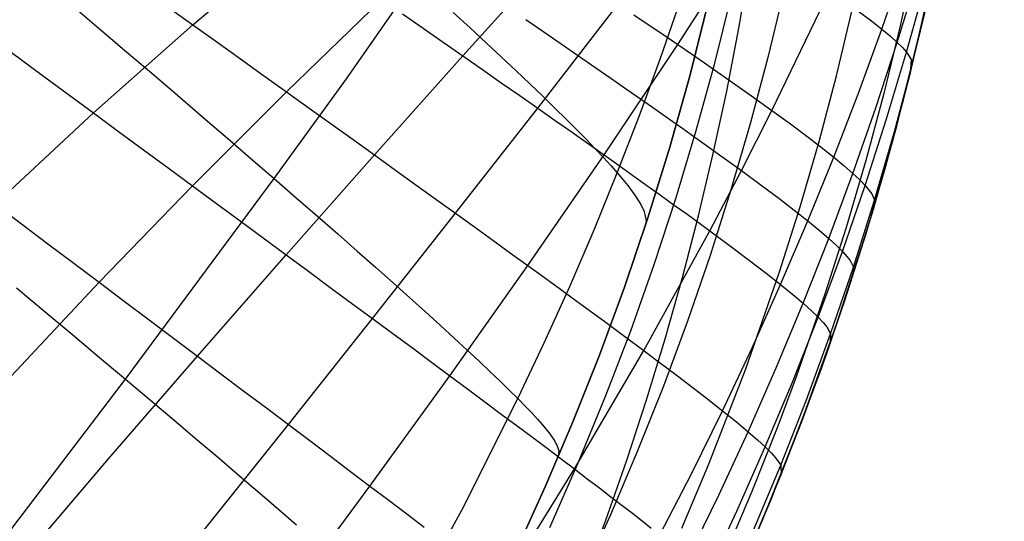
# Model space of a CAD drawing. Header units: millimetres. Extents: x -58 to 58, y -58 to 57.
# Tile 28 of 102: x -32 to -18, y 36 to 43. Entities that reach past the tile are written whole.
import ezdxf

# ---------------------------------------------------------------- set-up
doc = ezdxf.new("R2010")
doc.units = ezdxf.units.MM
doc.header["$MEASUREMENT"] = 0
doc.layers.add('Predefinito', color=5, linetype='Continuous')

msp = doc.modelspace()

# ---------------------------------------------------------------- linework, layer by layer
at = {"layer": 'Predefinito', "extrusion": (3.47394e-06, 6.55532e-06, 1)}
msp.add_lwpolyline([(-40.058, 12.07), (-39.511, 12.544), (-38.868, 13.127), (-38.236, 13.724), (-37.616, 14.335), (-37.008, 14.96), (-36.412, 15.597), (-35.826, 16.246), (-34.685, 17.574), (-33.583, 18.938), (-32.512, 20.332), (-31.468, 21.749), (-30.451, 23.189), (-29.462, 24.65), (-28.506, 26.136), (-27.59, 27.651), (-26.719, 29.196), (-25.898, 30.771), (-25.508, 31.571), (-25.133, 32.379), (-24.772, 33.195), (-24.427, 34.019), (-24.097, 34.85), (-23.784, 35.689), (-23.488, 36.534), (-23.21, 37.386), (-22.948, 38.244), (-22.704, 39.109), (-22.478, 39.979), (-22.27, 40.855), (-22.08, 41.736), (-21.908, 42.622), (-21.754, 43.512), (-21.618, 44.405), (-21.5, 45.301), (-21.4, 46.2), (-21.317, 47.1), (-21.251, 48.002), (-21.202, 48.906), (-21.17, 49.812), (-21.154, 50.72), (-21.155, 51.629), (-21.201, 53.448)], dxfattribs=at)
at = {"layer": 'Predefinito'}
for points in [[(-25.048, 35.256), (-24.639, 36.157), (-24.247, 37.076), (-23.875, 38.014), (-23.522, 38.971), (-23.191, 39.948), (-22.882, 40.945), (-22.596, 41.964), (-22.334, 43.004), (-22.096, 44.067), (-21.884, 45.153), (-21.699, 46.263), (-21.542, 47.396), (-21.413, 48.555), (-21.313, 49.739), (-21.244, 50.948), (-21.207, 52.185), (-21.201, 53.449)], [(-21.201, 53.449), (-21.207, 52.185), (-21.244, 50.948), (-21.313, 49.739), (-21.413, 48.555), (-21.542, 47.396), (-21.699, 46.263), (-21.884, 45.153), (-22.096, 44.067), (-22.334, 43.004), (-22.596, 41.964), (-22.882, 40.945), (-23.191, 39.948), (-23.522, 38.971), (-23.875, 38.014), (-24.247, 37.076), (-24.639, 36.157), (-25.048, 35.256)], [(-21.201, 53.449), (-21.207, 52.185), (-21.244, 50.948), (-21.313, 49.739), (-21.413, 48.555), (-21.542, 47.396), (-21.699, 46.263), (-21.884, 45.153), (-22.096, 44.067), (-22.334, 43.004), (-22.596, 41.964), (-22.882, 40.945), (-23.191, 39.948), (-23.522, 38.971), (-23.875, 38.014), (-24.247, 37.076), (-24.639, 36.157), (-25.048, 35.256)], [(-20.2, 52.766), (-20.215, 51.786), (-20.249, 50.811), (-20.304, 49.839), (-20.379, 48.871), (-20.475, 47.907), (-20.591, 46.947), (-20.729, 45.991), (-20.889, 45.039), (-21.07, 44.091), (-21.273, 43.148), (-21.499, 42.209), (-21.748, 41.274), (-22.019, 40.343), (-22.313, 39.417), (-22.63, 38.495), (-22.971, 37.577), (-23.335, 36.665), (-23.719, 35.763), (-24.123, 34.874)], [(-22.71, 35.576), (-22.336, 36.466), (-21.812, 37.82), (-21.335, 39.188), (-21.046, 40.106), (-20.778, 41.027), (-20.533, 41.951), (-20.309, 42.88), (-20.107, 43.812), (-19.925, 44.748), (-19.765, 45.687), (-19.625, 46.63), (-19.506, 47.576), (-19.407, 48.526), (-19.327, 49.479), (-19.267, 50.435), (-19.226, 51.395)], [(-21.789, 35.186), (-21.396, 36.123), (-21.021, 37.078), (-20.665, 38.053), (-20.33, 39.047), (-20.015, 40.061), (-19.723, 41.095), (-19.454, 42.15), (-19.208, 43.225), (-18.987, 44.322), (-18.792, 45.44), (-18.623, 46.58), (-18.481, 47.742), (-18.367, 48.926), (-18.282, 50.133), (-18.226, 51.362)]]:
    msp.add_lwpolyline(points, dxfattribs=at)
at = {"layer": 'Predefinito', "extrusion": (0.251512, 0.967854, 0)}
msp.add_lwpolyline([(31.423, 320), (31.445, 320), (31.468, 319.999), (31.49, 319.998), (31.513, 319.996), (31.536, 319.994), (31.559, 319.991), (31.582, 319.987), (31.605, 319.983), (31.628, 319.979), (31.652, 319.974), (31.675, 319.968), (31.698, 319.961), (31.722, 319.954), (31.745, 319.947), (31.768, 319.939), (31.791, 319.93), (31.814, 319.92), (31.837, 319.91), (31.86, 319.9), (31.883, 319.888), (31.905, 319.876), (31.927, 319.864), (31.949, 319.851), (31.97, 319.837), (31.992, 319.823), (32.013, 319.808), (32.033, 319.792), (32.054, 319.776), (32.073, 319.76), (32.093, 319.743), (32.112, 319.725), (32.13, 319.707), (32.148, 319.689), (32.166, 319.67), (32.183, 319.65), (32.2, 319.63), (32.216, 319.61), (32.231, 319.589), (32.246, 319.568), (32.26, 319.547), (32.274, 319.526), (32.287, 319.504), (32.3, 319.482), (32.312, 319.459), (32.323, 319.437), (32.334, 319.414), (32.344, 319.391), (32.353, 319.368), (32.362, 319.345), (32.37, 319.322), (32.378, 319.298), (32.385, 319.275), (32.391, 319.252), (32.397, 319.229), (32.402, 319.205), (32.407, 319.182), (32.411, 319.159), (32.414, 319.136), (32.417, 319.113), (32.419, 319.09), (32.421, 319.067), (32.422, 319.045), (32.423, 319.022), (32.423, 319)], dxfattribs=at)
at = {"layer": 'Predefinito', "extrusion": (1, 0, 0)}
msp.add_lwpolyline([(42.15, 319), (42.15, 60.005)], dxfattribs=at)
at = {"layer": 'Predefinito', "extrusion": (0.247278, 0.968945, 0)}
msp.add_lwpolyline([(30.269, 320), (30.247, 320), (30.224, 319.999), (30.202, 319.998), (30.179, 319.996), (30.156, 319.994), (30.133, 319.991), (30.11, 319.987), (30.087, 319.983), (30.064, 319.979), (30.04, 319.974), (30.017, 319.968), (29.994, 319.961), (29.97, 319.954), (29.947, 319.947), (29.924, 319.939), (29.901, 319.93), (29.878, 319.92), (29.855, 319.91), (29.832, 319.9), (29.809, 319.888), (29.787, 319.876), (29.765, 319.864), (29.743, 319.851), (29.722, 319.837), (29.7, 319.823), (29.679, 319.808), (29.659, 319.792), (29.638, 319.776), (29.619, 319.76), (29.599, 319.743), (29.58, 319.725), (29.562, 319.707), (29.544, 319.689), (29.526, 319.67), (29.509, 319.65), (29.492, 319.63), (29.476, 319.61), (29.461, 319.589), (29.446, 319.568), (29.432, 319.547), (29.418, 319.526), (29.405, 319.504), (29.392, 319.482), (29.38, 319.459), (29.369, 319.437), (29.358, 319.414), (29.348, 319.391), (29.339, 319.368), (29.33, 319.345), (29.322, 319.322), (29.314, 319.298), (29.307, 319.275), (29.301, 319.252), (29.295, 319.229), (29.29, 319.205), (29.285, 319.182), (29.281, 319.159), (29.278, 319.136), (29.275, 319.113), (29.273, 319.09), (29.271, 319.067), (29.27, 319.045), (29.269, 319.022), (29.269, 319)], dxfattribs=at)
at = {"layer": 'Predefinito', "extrusion": (0.299123, 0.954215, 0)}
msp.add_lwpolyline([(33.077, 320), (33.099, 320), (33.121, 319.999), (33.144, 319.998), (33.167, 319.996), (33.189, 319.994), (33.212, 319.991), (33.236, 319.987), (33.259, 319.983), (33.282, 319.979), (33.305, 319.974), (33.329, 319.968), (33.352, 319.961), (33.375, 319.954), (33.399, 319.947), (33.422, 319.939), (33.445, 319.93), (33.468, 319.92), (33.491, 319.91), (33.514, 319.9), (33.536, 319.888), (33.558, 319.876), (33.581, 319.864), (33.602, 319.851), (33.624, 319.837), (33.645, 319.823), (33.666, 319.808), (33.687, 319.792), (33.707, 319.776), (33.727, 319.76), (33.746, 319.743), (33.765, 319.725), (33.784, 319.707), (33.802, 319.689), (33.82, 319.67), (33.837, 319.65), (33.853, 319.63), (33.869, 319.61), (33.885, 319.589), (33.899, 319.568), (33.914, 319.547), (33.927, 319.526), (33.941, 319.504), (33.953, 319.482), (33.965, 319.459), (33.976, 319.437), (33.987, 319.414), (33.997, 319.391), (34.007, 319.368), (34.015, 319.345), (34.024, 319.322), (34.031, 319.298), (34.038, 319.275), (34.045, 319.252), (34.05, 319.229), (34.055, 319.205), (34.06, 319.182), (34.064, 319.159), (34.068, 319.136), (34.07, 319.113), (34.073, 319.09), (34.075, 319.067), (34.076, 319.045), (34.077, 319.022), (34.077, 319)], dxfattribs=at)
at = {"layer": 'Predefinito', "extrusion": (0.292044, 0.956405, 0)}
msp.add_lwpolyline([(31.841, 320), (31.819, 320), (31.796, 319.999), (31.774, 319.998), (31.751, 319.996), (31.728, 319.994), (31.705, 319.991), (31.682, 319.987), (31.659, 319.983), (31.636, 319.979), (31.612, 319.974), (31.589, 319.968), (31.566, 319.961), (31.542, 319.954), (31.519, 319.947), (31.496, 319.939), (31.473, 319.93), (31.45, 319.92), (31.427, 319.91), (31.404, 319.9), (31.382, 319.888), (31.359, 319.876), (31.337, 319.864), (31.315, 319.851), (31.294, 319.837), (31.272, 319.823), (31.251, 319.808), (31.231, 319.792), (31.211, 319.776), (31.191, 319.76), (31.171, 319.743), (31.152, 319.725), (31.134, 319.707), (31.116, 319.689), (31.098, 319.67), (31.081, 319.65), (31.065, 319.63), (31.049, 319.61), (31.033, 319.589), (31.018, 319.568), (31.004, 319.547), (30.99, 319.526), (30.977, 319.504), (30.965, 319.482), (30.953, 319.459), (30.941, 319.437), (30.931, 319.414), (30.921, 319.391), (30.911, 319.368), (30.902, 319.345), (30.894, 319.322), (30.886, 319.298), (30.88, 319.275), (30.873, 319.252), (30.867, 319.229), (30.862, 319.205), (30.858, 319.182), (30.854, 319.159), (30.85, 319.136), (30.847, 319.113), (30.845, 319.09), (30.843, 319.067), (30.842, 319.045), (30.841, 319.022), (30.841, 319)], dxfattribs=at)
at = {"layer": 'Predefinito', "extrusion": (0.34623, 0.93815, 0)}
msp.add_lwpolyline([(34.557, 320), (34.579, 320), (34.601, 319.999), (34.624, 319.998), (34.647, 319.996), (34.669, 319.994), (34.692, 319.991), (34.715, 319.987), (34.739, 319.983), (34.762, 319.979), (34.785, 319.974), (34.809, 319.968), (34.832, 319.961), (34.855, 319.954), (34.878, 319.947), (34.902, 319.939), (34.925, 319.93), (34.948, 319.92), (34.971, 319.91), (34.993, 319.9), (35.016, 319.888), (35.038, 319.876), (35.06, 319.864), (35.082, 319.851), (35.104, 319.837), (35.125, 319.823), (35.146, 319.808), (35.167, 319.792), (35.187, 319.776), (35.207, 319.76), (35.226, 319.743), (35.245, 319.725), (35.264, 319.707), (35.282, 319.689), (35.299, 319.67), (35.317, 319.65), (35.333, 319.63), (35.349, 319.61), (35.364, 319.589), (35.379, 319.568), (35.394, 319.547), (35.407, 319.526), (35.421, 319.504), (35.433, 319.482), (35.445, 319.459), (35.456, 319.437), (35.467, 319.414), (35.477, 319.391), (35.486, 319.368), (35.495, 319.345), (35.504, 319.322), (35.511, 319.298), (35.518, 319.275), (35.524, 319.252), (35.53, 319.229), (35.535, 319.205), (35.54, 319.182), (35.544, 319.159), (35.547, 319.136), (35.55, 319.113), (35.553, 319.09), (35.554, 319.067), (35.556, 319.045), (35.556, 319.022), (35.557, 319)], dxfattribs=at)
at = {"layer": 'Predefinito', "extrusion": (0.336331, 0.941744, 0)}
msp.add_lwpolyline([(33.259, 320), (33.237, 320), (33.215, 319.999), (33.192, 319.998), (33.169, 319.996), (33.146, 319.994), (33.123, 319.991), (33.1, 319.987), (33.077, 319.983), (33.054, 319.979), (33.031, 319.974), (33.007, 319.968), (32.984, 319.961), (32.961, 319.954), (32.937, 319.947), (32.914, 319.939), (32.891, 319.93), (32.868, 319.92), (32.845, 319.91), (32.822, 319.9), (32.8, 319.888), (32.778, 319.876), (32.755, 319.864), (32.734, 319.851), (32.712, 319.837), (32.691, 319.823), (32.67, 319.808), (32.649, 319.792), (32.629, 319.776), (32.609, 319.76), (32.59, 319.743), (32.571, 319.725), (32.552, 319.707), (32.534, 319.689), (32.516, 319.67), (32.499, 319.65), (32.483, 319.63), (32.467, 319.61), (32.451, 319.589), (32.436, 319.568), (32.422, 319.547), (32.408, 319.526), (32.395, 319.504), (32.383, 319.482), (32.371, 319.459), (32.36, 319.437), (32.349, 319.414), (32.339, 319.391), (32.329, 319.368), (32.321, 319.345), (32.312, 319.322), (32.305, 319.298), (32.298, 319.275), (32.291, 319.252), (32.286, 319.229), (32.28, 319.205), (32.276, 319.182), (32.272, 319.159), (32.268, 319.136), (32.266, 319.113), (32.263, 319.09), (32.261, 319.067), (32.26, 319.045), (32.259, 319.022), (32.259, 319)], dxfattribs=at)
at = {"layer": 'Predefinito', "extrusion": (0.341812, 0.939768, 0)}
msp.add_lwpolyline([(33.425, 320), (33.403, 320), (33.38, 319.999), (33.358, 319.998), (33.335, 319.996), (33.312, 319.994), (33.289, 319.991), (33.266, 319.987), (33.243, 319.983), (33.22, 319.979), (33.196, 319.974), (33.173, 319.968), (33.15, 319.961), (33.126, 319.954), (33.103, 319.947), (33.08, 319.939), (33.057, 319.93), (33.034, 319.92), (33.011, 319.91), (32.988, 319.9), (32.966, 319.888), (32.943, 319.876), (32.921, 319.864), (32.899, 319.851), (32.878, 319.837), (32.856, 319.823), (32.835, 319.808), (32.815, 319.792), (32.795, 319.776), (32.775, 319.76), (32.755, 319.743), (32.736, 319.725), (32.718, 319.707), (32.7, 319.689), (32.682, 319.67), (32.665, 319.65), (32.649, 319.63), (32.633, 319.61), (32.617, 319.589), (32.602, 319.568), (32.588, 319.547), (32.574, 319.526), (32.561, 319.504), (32.549, 319.482), (32.537, 319.459), (32.525, 319.437), (32.515, 319.414), (32.505, 319.391), (32.495, 319.368), (32.486, 319.345), (32.478, 319.322), (32.47, 319.298), (32.463, 319.275), (32.457, 319.252), (32.451, 319.229), (32.446, 319.205), (32.442, 319.182), (32.438, 319.159), (32.434, 319.136), (32.431, 319.113), (32.429, 319.09), (32.427, 319.067), (32.426, 319.045), (32.425, 319.022), (32.425, 319)], dxfattribs=at)
at = {"layer": 'Predefinito', "extrusion": (0.347277, 0.937762, 0)}
msp.add_lwpolyline([(33.588, 320), (33.566, 320), (33.543, 319.999), (33.521, 319.998), (33.498, 319.996), (33.475, 319.994), (33.452, 319.991), (33.429, 319.987), (33.406, 319.983), (33.383, 319.979), (33.359, 319.974), (33.336, 319.968), (33.313, 319.961), (33.289, 319.954), (33.266, 319.947), (33.243, 319.939), (33.22, 319.93), (33.197, 319.92), (33.174, 319.91), (33.151, 319.9), (33.129, 319.888), (33.106, 319.876), (33.084, 319.864), (33.062, 319.851), (33.041, 319.837), (33.019, 319.823), (32.998, 319.808), (32.978, 319.792), (32.958, 319.776), (32.938, 319.76), (32.918, 319.743), (32.899, 319.725), (32.881, 319.707), (32.863, 319.689), (32.845, 319.67), (32.828, 319.65), (32.812, 319.63), (32.796, 319.61), (32.78, 319.589), (32.765, 319.568), (32.751, 319.547), (32.737, 319.526), (32.724, 319.504), (32.712, 319.482), (32.7, 319.459), (32.688, 319.437), (32.678, 319.414), (32.668, 319.391), (32.658, 319.368), (32.649, 319.345), (32.641, 319.322), (32.634, 319.298), (32.627, 319.275), (32.62, 319.252), (32.614, 319.229), (32.609, 319.205), (32.605, 319.182), (32.601, 319.159), (32.597, 319.136), (32.594, 319.113), (32.592, 319.09), (32.59, 319.067), (32.589, 319.045), (32.588, 319.022), (32.588, 319)], dxfattribs=at)
at = {"layer": 'Predefinito', "extrusion": (0.369394, 0.929273, 0)}
msp.add_lwpolyline([(35.225, 320), (35.247, 320), (35.269, 319.999), (35.292, 319.998), (35.315, 319.996), (35.338, 319.994), (35.36, 319.991), (35.384, 319.987), (35.407, 319.983), (35.43, 319.979), (35.453, 319.974), (35.477, 319.968), (35.5, 319.961), (35.523, 319.954), (35.547, 319.947), (35.57, 319.939), (35.593, 319.93), (35.616, 319.92), (35.639, 319.91), (35.662, 319.9), (35.684, 319.888), (35.706, 319.876), (35.729, 319.864), (35.75, 319.851), (35.772, 319.837), (35.793, 319.823), (35.814, 319.808), (35.835, 319.792), (35.855, 319.776), (35.875, 319.76), (35.894, 319.743), (35.913, 319.725), (35.932, 319.707), (35.95, 319.689), (35.968, 319.67), (35.985, 319.65), (36.001, 319.63), (36.017, 319.61), (36.033, 319.589), (36.047, 319.568), (36.062, 319.547), (36.076, 319.526), (36.089, 319.504), (36.101, 319.482), (36.113, 319.459), (36.124, 319.437), (36.135, 319.414), (36.145, 319.391), (36.155, 319.368), (36.163, 319.345), (36.172, 319.322), (36.179, 319.298), (36.186, 319.275), (36.193, 319.252), (36.198, 319.229), (36.204, 319.205), (36.208, 319.182), (36.212, 319.159), (36.216, 319.136), (36.218, 319.113), (36.221, 319.09), (36.223, 319.067), (36.224, 319.045), (36.225, 319.022), (36.225, 319)], dxfattribs=at)
at = {"layer": 'Predefinito', "extrusion": (0.37513, 0.926972, 0)}
msp.add_lwpolyline([(35.384, 320), (35.406, 320), (35.429, 319.999), (35.451, 319.998), (35.474, 319.996), (35.497, 319.994), (35.52, 319.991), (35.543, 319.987), (35.566, 319.983), (35.589, 319.979), (35.612, 319.974), (35.636, 319.968), (35.659, 319.961), (35.682, 319.954), (35.706, 319.947), (35.729, 319.939), (35.752, 319.93), (35.775, 319.92), (35.798, 319.91), (35.821, 319.9), (35.843, 319.888), (35.866, 319.876), (35.888, 319.864), (35.91, 319.851), (35.931, 319.837), (35.952, 319.823), (35.973, 319.808), (35.994, 319.792), (36.014, 319.776), (36.034, 319.76), (36.054, 319.743), (36.073, 319.725), (36.091, 319.707), (36.109, 319.689), (36.127, 319.67), (36.144, 319.65), (36.16, 319.63), (36.176, 319.61), (36.192, 319.589), (36.207, 319.568), (36.221, 319.547), (36.235, 319.526), (36.248, 319.504), (36.26, 319.482), (36.272, 319.459), (36.284, 319.437), (36.294, 319.414), (36.304, 319.391), (36.314, 319.368), (36.323, 319.345), (36.331, 319.322), (36.338, 319.298), (36.345, 319.275), (36.352, 319.252), (36.357, 319.229), (36.363, 319.205), (36.367, 319.182), (36.371, 319.159), (36.375, 319.136), (36.378, 319.113), (36.38, 319.09), (36.382, 319.067), (36.383, 319.045), (36.384, 319.022), (36.384, 319)], dxfattribs=at)
at = {"layer": 'Predefinito', "extrusion": (0.358136, 0.933669, 0)}
msp.add_lwpolyline([(33.905, 320), (33.883, 320), (33.861, 319.999), (33.838, 319.998), (33.815, 319.996), (33.793, 319.994), (33.77, 319.991), (33.746, 319.987), (33.723, 319.983), (33.7, 319.979), (33.677, 319.974), (33.653, 319.968), (33.63, 319.961), (33.607, 319.954), (33.584, 319.947), (33.56, 319.939), (33.537, 319.93), (33.514, 319.92), (33.491, 319.91), (33.469, 319.9), (33.446, 319.888), (33.424, 319.876), (33.402, 319.864), (33.38, 319.851), (33.358, 319.837), (33.337, 319.823), (33.316, 319.808), (33.295, 319.792), (33.275, 319.776), (33.255, 319.76), (33.236, 319.743), (33.217, 319.725), (33.198, 319.707), (33.18, 319.689), (33.163, 319.67), (33.145, 319.65), (33.129, 319.63), (33.113, 319.61), (33.097, 319.589), (33.083, 319.568), (33.068, 319.547), (33.055, 319.526), (33.041, 319.504), (33.029, 319.482), (33.017, 319.459), (33.006, 319.437), (32.995, 319.414), (32.985, 319.391), (32.975, 319.368), (32.967, 319.345), (32.958, 319.322), (32.951, 319.298), (32.944, 319.275), (32.937, 319.252), (32.932, 319.229), (32.927, 319.205), (32.922, 319.182), (32.918, 319.159), (32.915, 319.136), (32.912, 319.113), (32.909, 319.09), (32.908, 319.067), (32.906, 319.045), (32.906, 319.022), (32.905, 319)], dxfattribs=at)
at = {"layer": 'Predefinito', "extrusion": (0.38083, 0.924645, 0)}
msp.add_lwpolyline([(35.54, 320), (35.562, 320), (35.584, 319.999), (35.607, 319.998), (35.629, 319.996), (35.652, 319.994), (35.675, 319.991), (35.698, 319.987), (35.722, 319.983), (35.745, 319.979), (35.768, 319.974), (35.791, 319.968), (35.815, 319.961), (35.838, 319.954), (35.861, 319.947), (35.885, 319.939), (35.908, 319.93), (35.931, 319.92), (35.954, 319.91), (35.976, 319.9), (35.999, 319.888), (36.021, 319.876), (36.043, 319.864), (36.065, 319.851), (36.087, 319.837), (36.108, 319.823), (36.129, 319.808), (36.15, 319.792), (36.17, 319.776), (36.19, 319.76), (36.209, 319.743), (36.228, 319.725), (36.247, 319.707), (36.265, 319.689), (36.282, 319.67), (36.299, 319.65), (36.316, 319.63), (36.332, 319.61), (36.347, 319.589), (36.362, 319.568), (36.377, 319.547), (36.39, 319.526), (36.403, 319.504), (36.416, 319.482), (36.428, 319.459), (36.439, 319.437), (36.45, 319.414), (36.46, 319.391), (36.469, 319.368), (36.478, 319.345), (36.486, 319.322), (36.494, 319.298), (36.501, 319.275), (36.507, 319.252), (36.513, 319.229), (36.518, 319.205), (36.523, 319.182), (36.527, 319.159), (36.53, 319.136), (36.533, 319.113), (36.536, 319.09), (36.537, 319.067), (36.539, 319.045), (36.539, 319.022), (36.54, 319)], dxfattribs=at)
at = {"layer": 'Predefinito', "extrusion": (0.392111, 0.919918, 0)}
msp.add_lwpolyline([(35.84, 320), (35.862, 320), (35.885, 319.999), (35.907, 319.998), (35.93, 319.996), (35.953, 319.994), (35.976, 319.991), (35.999, 319.987), (36.022, 319.983), (36.045, 319.979), (36.069, 319.974), (36.092, 319.968), (36.115, 319.961), (36.139, 319.954), (36.162, 319.947), (36.185, 319.939), (36.208, 319.93), (36.231, 319.92), (36.254, 319.91), (36.277, 319.9), (36.299, 319.888), (36.322, 319.876), (36.344, 319.864), (36.366, 319.851), (36.387, 319.837), (36.409, 319.823), (36.43, 319.808), (36.45, 319.792), (36.47, 319.776), (36.49, 319.76), (36.51, 319.743), (36.529, 319.725), (36.547, 319.707), (36.565, 319.689), (36.583, 319.67), (36.6, 319.65), (36.616, 319.63), (36.632, 319.61), (36.648, 319.589), (36.663, 319.568), (36.677, 319.547), (36.691, 319.526), (36.704, 319.504), (36.716, 319.482), (36.728, 319.459), (36.74, 319.437), (36.75, 319.414), (36.76, 319.391), (36.77, 319.368), (36.779, 319.345), (36.787, 319.322), (36.795, 319.298), (36.801, 319.275), (36.808, 319.252), (36.814, 319.229), (36.819, 319.205), (36.823, 319.182), (36.827, 319.159), (36.831, 319.136), (36.834, 319.113), (36.836, 319.09), (36.838, 319.067), (36.839, 319.045), (36.84, 319.022), (36.84, 319)], dxfattribs=at)
at = {"layer": 'Predefinito', "extrusion": (0.379537, 0.925177, 0)}
msp.add_lwpolyline([(34.505, 320), (34.482, 320), (34.46, 319.999), (34.437, 319.998), (34.415, 319.996), (34.392, 319.994), (34.369, 319.991), (34.346, 319.987), (34.323, 319.983), (34.299, 319.979), (34.276, 319.974), (34.253, 319.968), (34.229, 319.961), (34.206, 319.954), (34.183, 319.947), (34.16, 319.939), (34.136, 319.93), (34.113, 319.92), (34.091, 319.91), (34.068, 319.9), (34.045, 319.888), (34.023, 319.876), (34.001, 319.864), (33.979, 319.851), (33.957, 319.837), (33.936, 319.823), (33.915, 319.808), (33.895, 319.792), (33.874, 319.776), (33.854, 319.76), (33.835, 319.743), (33.816, 319.725), (33.797, 319.707), (33.779, 319.689), (33.762, 319.67), (33.745, 319.65), (33.728, 319.63), (33.712, 319.61), (33.697, 319.589), (33.682, 319.568), (33.668, 319.547), (33.654, 319.526), (33.641, 319.504), (33.628, 319.482), (33.616, 319.459), (33.605, 319.437), (33.594, 319.414), (33.584, 319.391), (33.575, 319.368), (33.566, 319.345), (33.558, 319.322), (33.55, 319.298), (33.543, 319.275), (33.537, 319.252), (33.531, 319.229), (33.526, 319.205), (33.521, 319.182), (33.517, 319.159), (33.514, 319.136), (33.511, 319.113), (33.509, 319.09), (33.507, 319.067), (33.506, 319.045), (33.505, 319.022), (33.505, 319)], dxfattribs=at)
at = {"layer": 'Predefinito'}
for points in [[(-24.575, 35.583, 319.707), (-24.172, 36.496, 319.707), (-23.791, 37.423, 319.707), (-23.433, 38.357, 319.707), (-23.1, 39.294, 319.707), (-22.792, 40.236, 319.707), (-22.509, 41.181, 319.707), (-22.249, 42.13, 319.707), (-22.014, 43.084, 319.707), (-21.802, 44.041, 319.707), (-21.614, 45.002, 319.707), (-21.449, 45.968, 319.707), (-21.306, 46.937, 319.707), (-21.186, 47.91, 319.707), (-21.088, 48.887, 319.707), (-21.011, 49.868, 319.707), (-20.955, 50.853, 319.707), (-20.921, 51.841, 319.707), (-20.907, 53.25, 319.707)], [(-18.519, 51.372, 319.707), (-18.561, 50.39, 319.707), (-18.623, 49.411, 319.707), (-18.705, 48.435, 319.707), (-18.807, 47.463, 319.707), (-18.93, 46.494, 319.707), (-19.074, 45.529, 319.707), (-19.239, 44.567, 319.707), (-19.426, 43.609, 319.707), (-19.635, 42.655, 319.707), (-19.866, 41.704, 319.707), (-20.119, 40.757, 319.707), (-20.395, 39.814, 319.707), (-20.694, 38.875, 319.707), (-21.1, 37.708, 319.707), (-21.36, 37.011, 319.707), (-21.725, 36.092, 319.707), (-22.11, 35.183, 319.707)], [(-21.701, 35.548, 55.519), (-21.318, 36.462, 55.551), (-20.956, 37.385, 55.586), (-20.614, 38.316, 55.624), (-20.294, 39.254, 55.665), (-19.996, 40.199, 55.709), (-19.719, 41.15, 55.755), (-19.464, 42.107, 55.802), (-19.231, 43.069, 55.847), (-19.021, 44.034, 55.894), (-18.832, 45.001, 55.947), (-18.665, 45.967, 56.013), (-18.518, 46.935, 56.096), (-18.392, 47.912, 56.197), (-18.291, 48.896, 56.314), (-18.218, 49.887, 56.445), (-18.176, 50.879, 56.585), (-18.165, 51.384, 56.657)], [(-29.91, 22.244, 60), (-28.168, 24.474, 60), (-27.318, 25.626, 60), (-26.493, 26.795, 60), (-25.689, 27.994, 60.001), (-24.917, 29.213, 60.001), (-24.173, 30.461, 60.001), (-23.467, 31.729, 60.002), (-22.795, 33.026, 60.002), (-22.165, 34.344, 60.002), (-21.575, 35.687, 60.003), (-21.032, 37.049, 60.003), (-20.534, 38.431, 60.004), (-20.085, 39.83, 60.004), (-19.683, 41.244, 60.005), (-19.332, 42.667, 60.005), (-19.029, 44.102, 60.006), (-18.774, 45.55, 60.006), (-18.568, 46.997, 60.007), (-18.409, 48.447, 60.007), (-18.296, 49.901, 60.008), (-18.226, 51.362, 60.008)], [(-21.842, 35.065, 319), (-21.454, 35.981, 319), (-20.91, 37.373, 319), (-20.74, 37.842, 319), (-20.416, 38.783, 319), (-20.115, 39.729, 319), (-19.837, 40.678, 319), (-19.582, 41.632, 319), (-19.35, 42.589, 319), (-19.14, 43.55, 319), (-18.951, 44.515, 319), (-18.785, 45.483, 319), (-18.64, 46.454, 319), (-18.516, 47.429, 319), (-18.413, 48.408, 319), (-18.331, 49.389, 319), (-18.269, 50.374, 319), (-18.226, 51.362, 319)], [(-28.086, 24.583, 60), (-26.995, 26.077, 60), (-25.899, 27.675, 60), (-25.369, 28.491, 60), (-24.853, 29.318, 60), (-24.351, 30.156, 60), (-23.864, 31.006, 60), (-23.393, 31.867, 60), (-22.939, 32.739, 60), (-22.503, 33.622, 60), (-22.086, 34.516, 60), (-21.688, 35.42, 60), (-21.311, 36.333, 60.001), (-20.954, 37.255, 60.001), (-20.619, 38.186, 60.001), (-20.305, 39.125, 60.002), (-20.012, 40.07, 60.002), (-19.742, 41.023, 60.003), (-19.495, 41.981, 60.003), (-19.269, 42.945, 60.003), (-19.066, 43.914, 60.003), (-18.885, 44.885, 60.003), (-18.657, 46.333, 60.006)], [(-32.718, 34.84, 36.982), (-30.556, 37.675, 37.178), (-28.459, 40.503, 37.453), (-27.441, 41.91, 37.615), (-24.528, 46.09, 38.236)], [(-28.258, 34.613, 36.991), (-27.109, 36.168, 37.173), (-25.984, 37.724, 37.393), (-24.884, 39.277, 37.648), (-23.809, 40.837, 37.948), (-22.768, 42.392, 38.303), (-21.305, 44.659, 38.874)], [(-23.022, 35.479, 46.19), (-22.573, 36.352, 46.281), (-22.139, 37.231, 46.378), (-21.722, 38.117, 46.483), (-21.32, 39.009, 46.596), (-20.936, 39.907, 46.718), (-20.57, 40.807, 46.849), (-20.223, 41.709, 46.986), (-19.894, 42.612, 47.123), (-19.582, 43.519, 47.258)], [(-22.625, 35.155, 48.526), (-22.192, 36.041, 48.603), (-21.778, 36.935, 48.685), (-21.38, 37.837, 48.773), (-21.001, 38.745, 48.869), (-20.64, 39.659, 48.972), (-20.299, 40.577, 49.083), (-19.977, 41.499, 49.198), (-19.675, 42.424, 49.314), (-19.391, 43.352, 49.428)], [(-32.394, 40.143, 30.269), (-31.009, 41.43, 30.427), (-29.605, 42.669, 30.614), (-28.891, 43.277, 30.722)], [(-22.355, 34.918, 50.863), (-21.936, 35.815, 50.924), (-21.535, 36.719, 50.99), (-21.154, 37.631, 51.061), (-20.791, 38.551, 51.138), (-20.449, 39.477, 51.221), (-20.127, 40.408, 51.31), (-19.825, 41.344, 51.402), (-19.544, 42.285, 51.496), (-19.283, 43.23, 51.588)], [(-30.286, 43.158, 29.898), (-29.605, 42.669, 30.614), (-29.269, 42.429, 30.986), (-28.937, 42.191, 31.366), (-28.61, 41.956, 31.756), (-28.287, 41.725, 32.154), (-27.969, 41.497, 32.562), (-27.656, 41.273, 32.979), (-27.348, 41.052, 33.405), (-27.046, 40.836, 33.841), (-26.751, 40.624, 34.286), (-26.461, 40.416, 34.74), (-26.179, 40.213, 35.204), (-25.904, 40.014, 35.677), (-25.636, 39.821, 36.159), (-25.377, 39.634, 36.648), (-25.126, 39.453, 37.145), (-24.884, 39.277, 37.648), (-24.65, 39.108, 38.158), (-24.425, 38.944, 38.674), (-24.208, 38.785, 39.195), (-24, 38.633, 39.722), (-23.8, 38.486, 40.254), (-23.608, 38.345, 40.791), (-23.425, 38.209, 41.333), (-23.249, 38.079, 41.879), (-23.082, 37.954, 42.43), (-22.923, 37.835, 42.984), (-22.772, 37.721, 43.542), (-22.63, 37.612, 44.103), (-22.368, 37.411, 45.235), (-22.139, 37.231, 46.378), (-21.943, 37.073, 47.53), (-21.778, 36.935, 48.685), (-21.643, 36.818, 49.839), (-21.535, 36.719, 50.99), (-21.452, 36.636, 52.138), (-21.39, 36.567, 53.281), (-21.318, 36.462, 55.551), (-21.311, 36.333, 60.003)], [(-25.248, 34.754, 41.443), (-24.226, 36.409, 41.645), (-23.249, 38.079, 41.879), (-22.319, 39.767, 42.151), (-21.872, 40.617, 42.305), (-21.442, 41.464, 42.471), (-20.629, 43.15, 42.815)], [(-32.235, 37.648, 31.599), (-30.928, 39.041, 31.751), (-29.611, 40.4, 31.936), (-28.287, 41.725, 32.154), (-26.946, 43.029, 32.416)], [(-32.044, 35.083, 33.09), (-30.794, 36.55, 33.225), (-29.542, 38.001, 33.395), (-28.292, 39.429, 33.601), (-27.046, 40.836, 33.841), (-25.798, 42.232, 34.127), (-25.175, 42.925, 34.293)], [(-31.35, 42.981, 33.28), (-30.956, 42.645, 33.751), (-30.57, 42.316, 34.237), (-30.192, 41.993, 34.737), (-29.824, 41.678, 35.252), (-29.466, 41.371, 35.78), (-29.119, 41.072, 36.323), (-28.783, 40.783, 36.881), (-28.459, 40.503, 37.453), (-28.148, 40.232, 38.039), (-27.849, 39.972, 38.64), (-27.563, 39.722, 39.253), (-27.29, 39.482, 39.88), (-27.03, 39.252, 40.518), (-26.782, 39.032, 41.168), (-26.547, 38.822, 41.828), (-26.326, 38.623, 42.498), (-26.117, 38.434, 43.177), (-25.921, 38.255, 43.864), (-25.739, 38.086, 44.56), (-25.569, 37.928, 45.262), (-25.413, 37.781, 45.971), (-25.27, 37.643, 46.685), (-25.14, 37.517, 47.405), (-25.023, 37.401, 48.129), (-24.919, 37.295, 48.857), (-24.828, 37.199, 49.588), (-24.749, 37.113, 50.322), (-24.681, 37.035, 51.058), (-24.575, 36.904, 52.539), (-24.504, 36.802, 54.027), (-24.463, 36.723, 55.519), (-24.445, 36.663, 57.014), (-24.454, 36.583, 60)], [(-29.459, 35.531, 35.027), (-28.26, 37.036, 35.207), (-27.074, 38.531, 35.424), (-25.904, 40.014, 35.677), (-24.744, 41.496, 35.975), (-23.609, 42.963, 36.333)], [(-26.65, 34.299, 47.928), (-25.81, 35.838, 48.022), (-25.023, 37.401, 48.129), (-24.651, 38.189, 48.187), (-24.293, 38.983, 48.249), (-23.95, 39.782, 48.316), (-23.623, 40.584, 48.388), (-23.31, 41.391, 48.465), (-23.013, 42.202, 48.546), (-22.731, 43.016, 48.627)], [(-26.651, 42.824, 32.831), (-26.361, 42.623, 33.254), (-26.077, 42.426, 33.686), (-25.798, 42.232, 34.127), (-25.525, 42.041, 34.576), (-25.258, 41.855, 35.034), (-24.998, 41.674, 35.5), (-24.744, 41.496, 35.975), (-24.498, 41.323, 36.459), (-24.26, 41.156, 36.949), (-24.03, 40.994, 37.445), (-23.809, 40.837, 37.948), (-23.595, 40.686, 38.456), (-23.389, 40.539, 38.969), (-23.191, 40.398, 39.488), (-23.001, 40.262, 40.012), (-22.819, 40.13, 40.54), (-22.644, 40.004, 41.073), (-22.319, 39.767, 42.151), (-22.024, 39.549, 43.245), (-21.759, 39.35, 44.351), (-21.525, 39.17, 45.468), (-21.32, 39.009, 46.596), (-21.146, 38.868, 47.731), (-21.001, 38.745, 48.869), (-20.884, 38.64, 50.005), (-20.791, 38.551, 51.138), (-20.721, 38.476, 52.267), (-20.67, 38.413, 53.392), (-20.614, 38.316, 55.624), (-20.619, 38.186, 60.003)], [(-25.936, 42.847, 39.001), (-25.698, 42.628, 39.616), (-25.471, 42.418, 40.243), (-25.255, 42.216, 40.879), (-25.05, 42.023, 41.525), (-24.857, 41.839, 42.18), (-24.674, 41.664, 42.844), (-24.503, 41.498, 43.516), (-24.343, 41.34, 44.194), (-24.195, 41.192, 44.88), (-24.058, 41.052, 45.572), (-23.932, 40.922, 46.269), (-23.817, 40.8, 46.971), (-23.714, 40.688, 47.678), (-23.623, 40.584, 48.388), (-23.542, 40.49, 49.101), (-23.473, 40.404, 49.817), (-23.364, 40.256, 51.258), (-23.289, 40.137, 52.706), (-23.243, 40.041, 54.161), (-23.215, 39.906, 57.081), (-23.234, 39.817, 60)], [(-23.388, 42.814, 36.817), (-23.174, 42.668, 37.307), (-22.967, 42.528, 37.802), (-22.768, 42.392, 38.303), (-22.577, 42.261, 38.808), (-22.393, 42.134, 39.319), (-22.047, 41.893, 40.353), (-21.73, 41.67, 41.405), (-21.442, 41.464, 42.471), (-21.182, 41.275, 43.55), (-20.951, 41.103, 44.64), (-20.747, 40.947, 45.741), (-20.57, 40.807, 46.849), (-20.421, 40.684, 47.965), (-20.299, 40.577, 49.083), (-20.202, 40.486, 50.198), (-20.127, 40.408, 51.31), (-20.033, 40.287, 53.52), (-19.996, 40.199, 55.709), (-20.012, 40.07, 60.004)], [(-20.211, 42.854, 44.952), (-20.04, 42.726, 46.034), (-19.894, 42.612, 47.123), (-19.772, 42.511, 48.218), (-19.675, 42.424, 49.314), (-19.599, 42.349, 50.407), (-19.544, 42.285, 51.496), (-19.481, 42.183, 53.66), (-19.495, 41.981, 60.005)], [(-24.914, 42.746, 34.744), (-24.66, 42.572, 35.204), (-24.412, 42.402, 35.671), (-24.171, 42.236, 36.147), (-23.937, 42.074, 36.631), (-23.711, 41.917, 37.121), (-23.492, 41.765, 37.617), (-23.282, 41.619, 38.119), (-23.079, 41.477, 38.626), (-22.884, 41.34, 39.138), (-22.696, 41.207, 39.655), (-22.517, 41.08, 40.176), (-22.18, 40.839, 41.233), (-21.872, 40.617, 42.305), (-21.595, 40.412, 43.392), (-21.346, 40.226, 44.49), (-21.127, 40.058, 45.6), (-20.936, 39.907, 46.718), (-20.774, 39.774, 47.844), (-20.64, 39.659, 48.972), (-20.533, 39.56, 50.098), (-20.449, 39.477, 51.221), (-20.386, 39.406, 52.34), (-20.341, 39.347, 53.454), (-20.294, 39.254, 55.665), (-20.305, 39.125, 60.004)], [(-32.465, 42.504, 29.067), (-31.731, 41.962, 29.729), (-31.009, 41.43, 30.427), (-30.653, 41.168, 30.79), (-30.301, 40.909, 31.163), (-29.954, 40.653, 31.545), (-29.611, 40.4, 31.936), (-29.273, 40.152, 32.338), (-28.94, 39.907, 32.749), (-28.613, 39.666, 33.17), (-28.292, 39.429, 33.601), (-27.977, 39.198, 34.042), (-27.669, 38.97, 34.492), (-27.368, 38.748, 34.953), (-27.074, 38.531, 35.424), (-26.788, 38.32, 35.904), (-26.511, 38.115, 36.393), (-26.243, 37.916, 36.89), (-25.984, 37.724, 37.393), (-25.733, 37.538, 37.904), (-25.492, 37.358, 38.421), (-25.259, 37.184, 38.944), (-25.035, 37.017, 39.473), (-24.82, 36.856, 40.009), (-24.613, 36.701, 40.549), (-24.415, 36.552, 41.095), (-24.226, 36.409, 41.645), (-24.046, 36.272, 42.2), (-23.874, 36.141, 42.759), (-23.711, 36.016, 43.323), (-23.556, 35.897, 43.89), (-23.41, 35.784, 44.46), (-23.272, 35.676, 45.034), (-23.143, 35.575, 45.611)], [(-32.394, 40.143, 30.269), (-32.021, 39.863, 30.624), (-31.652, 39.585, 30.99), (-31.287, 39.311, 31.365), (-30.928, 39.041, 31.751), (-30.573, 38.775, 32.146), (-30.223, 38.512, 32.552), (-29.88, 38.254, 32.969), (-29.542, 38.001, 33.395), (-29.211, 37.752, 33.832), (-28.887, 37.508, 34.28), (-28.569, 37.269, 34.738), (-28.26, 37.036, 35.207), (-27.959, 36.809, 35.686), (-27.666, 36.589, 36.174), (-27.383, 36.375, 36.67), (-27.109, 36.168, 37.173), (-26.845, 35.969, 37.685), (-26.589, 35.775, 38.203), (-26.343, 35.589, 38.728)], [(-32.092, 38.962, 35.009), (-31.69, 38.626, 35.528), (-31.299, 38.299, 36.062), (-30.921, 37.982, 36.612), (-30.556, 37.675, 37.178), (-30.205, 37.38, 37.761), (-29.869, 37.095, 38.359), (-29.546, 36.822, 38.971), (-29.237, 36.56, 39.598), (-28.942, 36.309, 40.237), (-28.662, 36.069, 40.89), (-28.396, 35.84, 41.554), (-28.144, 35.623, 42.228)]]:
    msp.add_polyline3d(points, dxfattribs=at)

doc.saveas('drawing.dxf')
